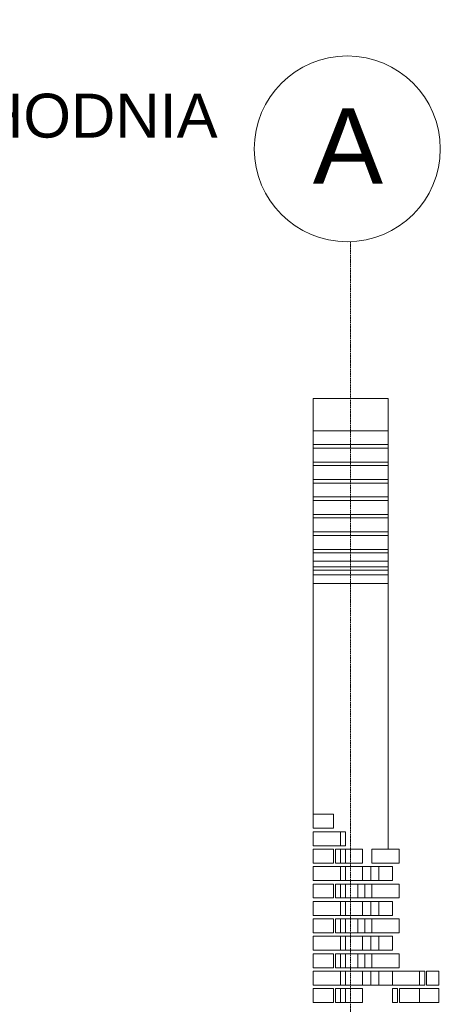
# Model space of a CAD drawing. Header units: millimetres. Extents: x -37887 to 94344, y -69777 to 116976.
# Tile 153 of 205: x 45520 to 47329, y 71509 to 75746. Entities that reach past the tile are written whole.
import ezdxf

# ---------------------------------------------------------------- set-up
doc = ezdxf.new("R2010")
doc.units = ezdxf.units.MM
doc.linetypes.add('Linia siatki', pattern=[19.05, 12.7, -3.175, 0, -3.175])
for name, color, linetype, lineweight in [('01_inwentaryzacja', 8, 'Continuous', 9), ('02_odbudowa', 7, 'Continuous', 30), ('S-GRID', 1, 'Continuous', 9), ('S-GRID-IDEN', 1, 'Continuous', 9)]:
    doc.layers.add(name, color=color, linetype=linetype, lineweight=lineweight)
doc.styles.add('Arial', font='arial.ttf', dxfattribs={"height": 324.565868})
doc.styles.get("Standard").update_dxf_attribs({"font": 'arial.ttf'})

# ---------------------------------------------------------------- blocks, each defined once
blk = doc.blocks.new('Siatka - 4 mm-108067-PARTER')
at = {"layer": 'S-GRID-IDEN'}
blk.add_circle((0, 0), 4, dxfattribs=at)

msp = doc.modelspace()

# ---------------------------------------------------------------- linework, layer by layer
at = {"layer": '01_inwentaryzacja'}
for p, q in [((46782.6, 74115.4), (46782.6, 72326.6)), ((46782.6, 74115.4), (47104.6, 74115.4)), ((47104.6, 74115.4), (47104.6, 72176.6)), ((47104.6, 73977.2), (46782.6, 73977.2)), ((47104.6, 73917.2), (46782.6, 73917.2)), ((47104.6, 73902.2), (46782.6, 73902.2)), ((47104.6, 73842.2), (46782.6, 73842.2)), ((47104.6, 73827.2), (46782.6, 73827.2)), ((47104.6, 73767.2), (46782.6, 73767.2)), ((47104.6, 73752.2), (46782.6, 73752.2)), ((47104.6, 73692.2), (46782.6, 73692.2)), ((47104.6, 73677.2), (46782.6, 73677.2)), ((47104.6, 73617.2), (46782.6, 73617.2)), ((47104.6, 73602.2), (46782.6, 73602.2)), ((47104.6, 73542.2), (46782.6, 73542.2)), ((47104.6, 73526.6), (46782.6, 73526.6)), ((47104.6, 73466.6), (46782.6, 73466.6)), ((47104.6, 73451.6), (46782.6, 73451.6)), ((47104.6, 73416.6), (46782.6, 73416.6)), ((47104.6, 73391.6), (46782.6, 73391.6)), ((47104.6, 73376.6), (46782.6, 73376.6)), ((47104.6, 73357.8), (46782.6, 73357.8)), ((47104.6, 73320.1), (46782.6, 73320.1)), ((47030, 72101.6), (47030, 72041.6)), ((46975.2, 72026.6), (47035.4, 72026.6)), ((47005.3, 71966.6), (47005.3, 72026.6)), ((46975.2, 71966.6), (47035.4, 71966.6)), ((47030, 71951.6), (47030, 71891.6)), ((46975.2, 71876.6), (47035.4, 71876.6)), ((47005.3, 71816.6), (47005.3, 71876.6)), ((46975.2, 71816.6), (47035.4, 71816.6)), ((47030, 71801.6), (47030, 71741.6)), ((46975.2, 71726.6), (47035.4, 71726.6)), ((47005.3, 71666.6), (47005.3, 71726.6)), ((46975.2, 71666.6), (47035.4, 71666.6)), ((47030, 71651.6), (47030, 71591.6))]:
    msp.add_line(p, q, dxfattribs=at)
for points in [[(46870.1, 72266.6), (46782.6, 72266.6), (46782.6, 72326.6), (46870.1, 72326.6), (46870.1, 72266.6)], [(46782.6, 72191.6), (46782.6, 72251.6), (46899.9, 72251.6), (46899.9, 72191.6), (46782.6, 72191.6)], [(46921.7, 72191.6), (46899.9, 72191.6), (46899.9, 72251.6), (46921.7, 72251.6), (46921.7, 72191.6)], [(46870.1, 72116.6), (46782.6, 72116.6), (46782.6, 72176.6), (46870.1, 72176.6), (46870.1, 72116.6)], [(46899.9, 72116.6), (46878, 72116.6), (46878, 72176.6), (46899.9, 72176.6), (46899.9, 72116.6)], [(46921.7, 72116.6), (46899.9, 72116.6), (46899.9, 72176.6), (46921.7, 72176.6), (46921.7, 72116.6)], [(46995.3, 72116.6), (46921.7, 72116.6), (46921.7, 72176.6), (46995.3, 72176.6), (46995.3, 72116.6)], [(47152.7, 72116.6), (47152.7, 72176.6), (47035.4, 72176.6), (47035.4, 72116.6), (47152.7, 72116.6)], [(46782.6, 72041.6), (46782.6, 72101.6), (46899.9, 72101.6), (46899.9, 72041.6), (46782.6, 72041.6)], [(46921.7, 72041.6), (46899.9, 72041.6), (46899.9, 72101.6), (46921.7, 72101.6), (46921.7, 72041.6)], [(46995.3, 72041.6), (46921.7, 72041.6), (46921.7, 72101.6), (46995.3, 72101.6), (46995.3, 72041.6)], [(47068.8, 72041.6), (46995.3, 72041.6), (46995.3, 72101.6), (47064.7, 72101.6), (47064.7, 72041.6)], [(47123.4, 72041.6), (47123.4, 72101.6), (47064.7, 72101.6), (47064.7, 72041.6), (47123.4, 72041.6)], [(46870.1, 71966.6), (46782.6, 71966.6), (46782.6, 72026.6), (46870.1, 72026.6), (46870.1, 71966.6)], [(46899.9, 71966.6), (46878, 71966.6), (46878, 72026.6), (46899.9, 72026.6), (46899.9, 71966.6)], [(46921.7, 71966.6), (46899.9, 71966.6), (46899.9, 72026.6), (46921.7, 72026.6), (46921.7, 71966.6)], [(46975.2, 71966.6), (46921.7, 71966.6), (46921.7, 72026.6), (46975.2, 72026.6), (46975.2, 71966.6)], [(47152.7, 71966.6), (47152.7, 72026.6), (47035.4, 72026.6), (47035.4, 71966.6), (47152.7, 71966.6)], [(46782.6, 71891.6), (46782.6, 71951.6), (46899.9, 71951.6), (46899.9, 71891.6), (46782.6, 71891.6)], [(46921.7, 71891.6), (46899.9, 71891.6), (46899.9, 71951.6), (46921.7, 71951.6), (46921.7, 71891.6)], [(46995.3, 71891.6), (46921.7, 71891.6), (46921.7, 71951.6), (46995.3, 71951.6), (46995.3, 71891.6)], [(47068.8, 71891.6), (46995.3, 71891.6), (46995.3, 71951.6), (47064.7, 71951.6), (47064.7, 71891.6)], [(47123.4, 71891.6), (47123.4, 71951.6), (47064.7, 71951.6), (47064.7, 71891.6), (47123.4, 71891.6)], [(46870.1, 71816.6), (46782.6, 71816.6), (46782.6, 71876.6), (46870.1, 71876.6), (46870.1, 71816.6)], [(46899.9, 71816.6), (46878, 71816.6), (46878, 71876.6), (46899.9, 71876.6), (46899.9, 71816.6)], [(46921.7, 71816.6), (46899.9, 71816.6), (46899.9, 71876.6), (46921.7, 71876.6), (46921.7, 71816.6)], [(46975.2, 71816.6), (46921.7, 71816.6), (46921.7, 71876.6), (46975.2, 71876.6), (46975.2, 71816.6)], [(47152.7, 71816.6), (47152.7, 71876.6), (47035.4, 71876.6), (47035.4, 71816.6), (47152.7, 71816.6)], [(46782.6, 71741.6), (46782.6, 71801.6), (46899.9, 71801.6), (46899.9, 71741.6), (46782.6, 71741.6)], [(46921.7, 71741.6), (46899.9, 71741.6), (46899.9, 71801.6), (46921.7, 71801.6), (46921.7, 71741.6)], [(46995.3, 71741.6), (46921.7, 71741.6), (46921.7, 71801.6), (46995.3, 71801.6), (46995.3, 71741.6)], [(47068.8, 71741.6), (46995.3, 71741.6), (46995.3, 71801.6), (47064.7, 71801.6), (47064.7, 71741.6)], [(47123.4, 71741.6), (47123.4, 71801.6), (47064.7, 71801.6), (47064.7, 71741.6), (47123.4, 71741.6)], [(46870.1, 71666.6), (46782.6, 71666.6), (46782.6, 71726.6), (46870.1, 71726.6), (46870.1, 71666.6)], [(46899.9, 71666.6), (46878, 71666.6), (46878, 71726.6), (46899.9, 71726.6), (46899.9, 71666.6)], [(46921.7, 71666.6), (46899.9, 71666.6), (46899.9, 71726.6), (46921.7, 71726.6), (46921.7, 71666.6)], [(46975.2, 71666.6), (46921.7, 71666.6), (46921.7, 71726.6), (46975.2, 71726.6), (46975.2, 71666.6)], [(47152.7, 71666.6), (47152.7, 71726.6), (47035.4, 71726.6), (47035.4, 71666.6), (47152.7, 71666.6)], [(46782.6, 71591.6), (46782.6, 71651.6), (46899.9, 71651.6), (46899.9, 71591.6), (46782.6, 71591.6)], [(46921.7, 71591.6), (46899.9, 71591.6), (46899.9, 71651.6), (46921.7, 71651.6), (46921.7, 71591.6)], [(46995.3, 71591.6), (46921.7, 71591.6), (46921.7, 71651.6), (46995.3, 71651.6), (46995.3, 71591.6)], [(47068.8, 71591.6), (46995.3, 71591.6), (46995.3, 71651.6), (47064.7, 71651.6), (47064.7, 71591.6)], [(47123.4, 71591.6), (47123.4, 71651.6), (47064.7, 71651.6), (47064.7, 71591.6), (47123.4, 71591.6)], [(47240.6, 71591.6), (47240.6, 71651.6), (47123.4, 71651.6), (47123.4, 71591.6), (47240.6, 71591.6)], [(47240.6, 71591.6), (47262.5, 71591.6), (47262.5, 71651.6), (47240.6, 71651.6), (47240.6, 71591.6)], [(47270.4, 71651.6), (47323, 71651.6), (47323, 71591.6), (47270.4, 71591.6), (47270.4, 71651.6)], [(46870.1, 71516.6), (46782.6, 71516.6), (46782.6, 71576.6), (46870.1, 71576.6), (46870.1, 71516.6)], [(46899.9, 71516.6), (46878, 71516.6), (46878, 71576.6), (46899.9, 71576.6), (46899.9, 71516.6)], [(46921.7, 71516.6), (46899.9, 71516.6), (46899.9, 71576.6), (46921.7, 71576.6), (46921.7, 71516.6)], [(46995.3, 71516.6), (46921.7, 71516.6), (46921.7, 71576.6), (46995.3, 71576.6), (46995.3, 71516.6)], [(47123.4, 71516.6), (47145.2, 71516.6), (47145.2, 71576.6), (47123.4, 71576.6), (47123.4, 71516.6)], [(47153.2, 71516.6), (47240.6, 71516.6), (47240.6, 71576.6), (47153.2, 71576.6), (47153.2, 71516.6)], [(47240.6, 71516.6), (47240.6, 71576.6), (47323, 71576.6), (47323, 71516.6), (47240.6, 71516.6)]]:
    msp.add_lwpolyline(points, dxfattribs=at)
at = {"layer": 'S-GRID', "linetype": 'Linia siatki', "ltscale": 0.5}
msp.add_line((46943.6, 65873.4), (46943.6, 74790.3), dxfattribs=at)

# ---------------------------------------------------------------- block references
at = {"layer": 'S-GRID-IDEN', "xscale": 99.99999999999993, "yscale": 99.99999999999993, "zscale": 99.99999999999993, "rotation": 89.99999999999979}
msp.add_blockref('Siatka - 4 mm-108067-PARTER', (46929.4, 75190.1), dxfattribs=at)

# ---------------------------------------------------------------- texts
at = {"layer": '02_odbudowa', "insert": (40576.1, 75742.5), "char_height": 189, "width": 8183.846, "attachment_point": 1}
msp.add_mtext('{\\W9.2441;     }ELEWACJA  \\P{\\W8.20517;    }PÓŁNOCNO - WSCHODNIA', dxfattribs=at)
at = {"layer": 'S-GRID-IDEN', "insert": (46932, 75364.7), "char_height": 324.6, "width": 360.335, "attachment_point": 2, "line_spacing_factor": 0.938532, "style": 'Arial'}
msp.add_mtext('A', dxfattribs=at)

doc.saveas('drawing.dxf')
